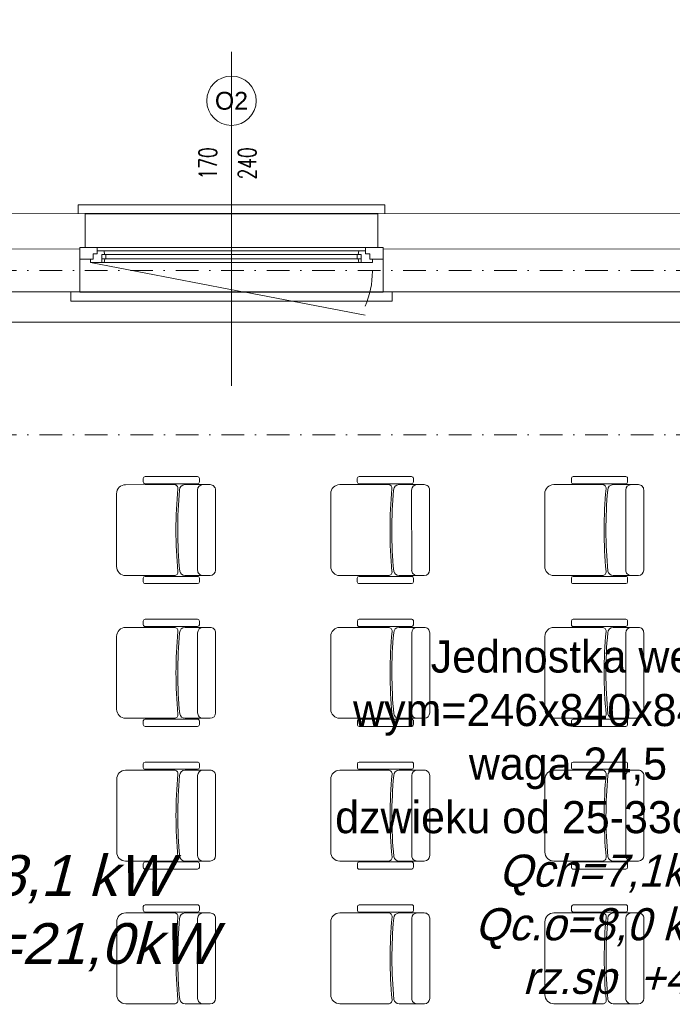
# Model space of a CAD drawing. Header units: centimetres. Extents: x -122 to 72759, y 3298 to 43172.
# Tile 83 of 243: x 35623 to 35989, y 11980 to 12532. Entities that reach past the tile are written whole.
import ezdxf
from ezdxf import colors
from ezdxf.entities.mleader import LeaderData, LeaderLine
from ezdxf.enums import TextEntityAlignment as Align
from ezdxf.lldxf.tags import DXFTag
from ezdxf.math import Vec2, Vec3

# ---------------------------------------------------------------- set-up
doc = ezdxf.new("R2010")
doc.units = ezdxf.units.CM
doc.header["$MEASUREMENT"] = 0
doc.linetypes.add('DASHDOT', pattern=[25.4, 12.7, -6.35, 0, -6.35])
doc.layers.get('0').update_dxf_attribs({"lineweight": 5})
for name, color, linetype, lineweight in [('0-LINIA CIENKA', 7, 'Continuous', 5), ('0-LINIA ŚREDNIA', 7, 'Continuous', 5), ('0-OSIE', 7, 'DASHDOT', 5), ('_ ściany konstrukcyjne', 7, 'Continuous', 5), ('A_izol-termiczna', 7, 'ZIGZAG', 5), ('A_okna', 7, 'Continuous', 5), ('A_okna opis', 7, 'Continuous', 5), ('A_okna otwarcie', 7, 'DASH', 5), ('A_okna symbol', 7, 'Continuous', 5), ('A_parapety', 7, 'Continuous', 5), ('A_przerywane', 7, 'DASH', 5), ('A_sciany', 7, 'Continuous', 5), ('istniejące hatch', 7, 'Continuous', 5), ('KT_KLIM Opis', 7, 'Continuous', 9), ('WM-OPIS-KANAŁÓW', 100, 'Continuous', 18), ('ZZZ_Xref', 7, 'Continuous', 5)]:
    doc.layers.add(name, color=color, linetype=linetype, lineweight=lineweight)
doc.styles.add('Arial', font='arial.ttf', dxfattribs={"height": 450})
doc.styles.add('MBC_0250', font='txt', dxfattribs={"height": 250})
doc.styles.add('ROMANS', font='romans.shx', dxfattribs={"width": 0.8, "height": 15})
doc.styles.get("Standard").update_dxf_attribs({"font": 'ARIAL.TTF'})
doc.styles.add('techn', font='txt', dxfattribs={"oblique": 15})
tags = doc.linetypes.add('DASH', pattern=[15, 10, -5]).pattern_tags.tags
tags[6:7] = [DXFTag(74, 4), DXFTag(75, 0), DXFTag(340, '0'), DXFTag(46, 0.0), DXFTag(50, 0.0), DXFTag(44, 0.0), DXFTag(45, 0.0)]
tags[4:5] = [DXFTag(74, 4), DXFTag(75, 0), DXFTag(340, '0'), DXFTag(46, 0.0), DXFTag(50, 0.0), DXFTag(44, 0.0), DXFTag(45, 0.0)]
doc.linetypes.add('ZIGZAG', pattern='A,0.0001,-0.2,[131,ltypeshp.shx,S=0.2,R=0,X=-0.2,Y=0],-0.4,[131,ltypeshp.shx,S=0.2,R=180,X=0.2,Y=0],-0.2', length=0.8001)

# ---------------------------------------------------------------- blocks, each defined once
blk = doc.blocks.new('*U1227')
at = {"layer": 'A_okna symbol'}
blk.add_circle((0, 82.27), 13.85, dxfattribs=at)
at = {"layer": 'A_okna opis', "style": 'ROMANS', "width": 0.7}
for tag, p in [('H', (-3.76, 47.17)), ('S', (18.23, 47.17))]:
    blk.add_attdef(tag, text='', height=10, rotation=270, dxfattribs=at).set_placement(p, align=Align.TOP_CENTER)
at = {"layer": 'A_okna symbol', "style": 'Arial'}
blk.add_attdef('SYMBOL', text='', height=10, dxfattribs=at).set_placement((0, 82.27), align=Align.MIDDLE_CENTER)
at = {"layer": 'A_okna symbol'}
blk.add_attdef('HP=', (-11.63, -44.95), '', height=10, rotation=360, dxfattribs=at)
at = {"color": 7, "lineweight": 40, "true_color": 0xffffff}
blk.add_wipeout([(82, 19), (-82, 19), (-82, 0), (-85, 0), (-85, -25), (85, -25), (85, 0), (82, 0)], dxfattribs=at)
at = {"color": 8, "linetype": 'Continuous', "lineweight": 5}
blk.add_line((0, 66.42), (0, -46.34), dxfattribs=at)
for p, q in [((-85, 0), (-75.2, 0)), ((-85, -6.5), (-85, 0)), ((-75.2, 0), (-75.2, -3.5)), ((-75.2, -3.5), (-77.6, -3.5)), ((-77.6, -3.5), (-77.6, -6.5)), ((-75.2, -1.9), (-71.46, -1.9)), ((-70.39, -3.89), (-72.7, -3.89)), ((-72.7, -8.3), (-72.7, -3.89)), ((-71, -3.89), (-71.46, -1.9)), ((-70.39, -3.89), (-70.39, -6.3)), ((70.39, -3.89), (-70.39, -3.89)), ((70.39, -3.89), (72.7, -3.89)), ((70.39, -3.89), (70.39, -6.3)), ((71, -3.89), (71.46, -1.9)), ((75.2, -1.9), (71.46, -1.9)), ((72.7, -8.3), (72.7, -3.89)), ((85, 0), (75.2, 0)), ((75.2, 0), (75.2, -3.5)), ((75.2, -3.5), (77.6, -3.5)), ((77.6, -3.5), (77.6, -6.5)), ((85, -6.5), (85, 0)), ((-77.6, -6.5), (-85, -6.5)), ((-79, -8.3), (-79, -6.5)), ((-79, -8.3), (-71.44, -8.3)), ((-70.39, -6.3), (-72.7, -6.3)), ((-72.7, -8.3), (-72.7, -6.3)), ((-71, -6.3), (-71.44, -8.3)), ((-70.44, -6.3), (70.39, -6.3)), ((70.39, -6.3), (72.7, -6.3)), ((71, -6.3), (71.44, -8.3)), ((79, -8.3), (71.44, -8.3)), ((72.7, -8.3), (72.7, -6.3)), ((77.6, -6.5), (85, -6.5)), ((79, -8.3), (79, -6.5))]:
    blk.add_line(p, q)
at = {"lineweight": 5}
for p, q in [((75.2, 0), (-75.2, 0)), ((-71.46, -1.9), (71.46, -1.9)), ((-71.44, -8.3), (71.44, -8.3))]:
    blk.add_line(p, q, dxfattribs=at)
for points in [[(-82, 0), (-82, 19)], [(82, 0), (82, 19)]]:
    blk.add_lwpolyline(points)
at = {"layer": 'A_izol-termiczna', "linetype": 'Continuous'}
for p, q in [((-81, 0), (-85, 0)), ((81, 0), (85, 0))]:
    blk.add_line(p, q, dxfattribs=at)
at = {"layer": 'A_okna otwarcie', "ltscale": 0.5}
blk.add_line((79, -8.3), (-74.87, -37.88), dxfattribs=at)
blk.add_arc((-30.23, -13.24), 48.77, 180.0708, 203.7505, dxfattribs=at)
at = {"layer": 'A_parapety'}
for points in [[(-86, 19), (-86, 24), (86, 24), (86, 19)], [(-90, -25), (-90, -30), (90, -30), (90, -25)]]:
    blk.add_lwpolyline(points, dxfattribs=at)
at = {"layer": 'A_przerywane'}
for p, q in [((82, 19), (-82, 19)), ((85, -25), (-85, -25))]:
    blk.add_line(p, q, dxfattribs=at)
at = {"layer": 'A_sciany'}
for p, q in [((-85, -25), (-85, 0)), ((85, -25), (85, 0))]:
    blk.add_line(p, q, dxfattribs=at)
blk = doc.blocks.new('G$CA1DC9C89')
at = {"layer": '0-LINIA CIENKA', "lineweight": 5, "ltscale": 100}
for p, q in [((1036.01, 1656), (1063.31, 1656.01)), ((1045.88, 1657.52), (1045.88, 1659.53)), ((1046.89, 1660.54), (1076.33, 1660.55)), ((1076.33, 1656.51), (1046.89, 1656.51)), ((1079.37, 1656.01), (1069.28, 1656.01)), ((1077.34, 1659.54), (1077.34, 1657.52)), ((1079.37, 1656.01), (1083.4, 1656.01)), ((1156.01, 1656.01), (1183.31, 1656.02)), ((1165.88, 1657.53), (1165.88, 1659.54)), ((1166.89, 1660.55), (1196.33, 1660.56)), ((1196.33, 1656.52), (1166.89, 1656.52)), ((1199.37, 1656.02), (1189.28, 1656.02)), ((1197.34, 1659.55), (1197.34, 1657.53)), ((1199.37, 1656.02), (1203.4, 1656.02)), ((1276.01, 1656.01), (1303.31, 1656.02)), ((1285.88, 1657.53), (1285.88, 1659.54)), ((1286.89, 1660.55), (1316.33, 1660.55)), ((1316.33, 1656.52), (1286.89, 1656.52)), ((1319.37, 1656.02), (1309.28, 1656.02)), ((1317.34, 1659.55), (1317.34, 1657.53)), ((1319.37, 1656.02), (1323.4, 1656.02)), ((1030.97, 1650.96), (1030.97, 1610.12)), ((1076.34, 1652.98), (1076.35, 1608.11)), ((1086.43, 1652.98), (1086.43, 1608.11)), ((1150.97, 1650.97), (1150.97, 1610.13)), ((1196.34, 1652.99), (1196.35, 1608.12)), ((1206.43, 1652.99), (1206.43, 1608.12)), ((1270.97, 1650.97), (1270.97, 1610.13)), ((1316.34, 1652.99), (1316.35, 1608.12)), ((1326.43, 1652.99), (1326.43, 1608.12)), ((1063.32, 1605.08), (1036.01, 1605.08)), ((1045.89, 1603.57), (1045.89, 1601.55)), ((1076.34, 1604.58), (1046.9, 1604.58)), ((1046.9, 1600.55), (1076.34, 1600.55)), ((1069.29, 1605.09), (1079.37, 1605.09)), ((1077.34, 1601.56), (1077.34, 1603.57)), ((1083.4, 1605.09), (1079.37, 1605.09)), ((1183.32, 1605.09), (1156.01, 1605.09)), ((1165.89, 1603.58), (1165.89, 1601.56)), ((1196.34, 1604.59), (1166.9, 1604.59)), ((1166.9, 1600.56), (1196.34, 1600.56)), ((1189.29, 1605.1), (1199.37, 1605.1)), ((1197.34, 1601.57), (1197.34, 1603.58)), ((1203.4, 1605.1), (1199.37, 1605.1)), ((1303.32, 1605.09), (1276.01, 1605.09)), ((1285.89, 1603.58), (1285.89, 1601.56)), ((1316.34, 1604.59), (1286.9, 1604.59)), ((1286.9, 1600.55), (1316.34, 1600.56)), ((1309.29, 1605.09), (1319.37, 1605.09)), ((1317.34, 1601.57), (1317.34, 1603.58)), ((1323.4, 1605.1), (1319.37, 1605.09)), ((1045.9, 1577.52), (1045.9, 1579.53)), ((1046.91, 1580.54), (1076.35, 1580.55)), ((1077.35, 1579.54), (1077.35, 1577.52)), ((1165.9, 1577.53), (1165.9, 1579.54)), ((1166.91, 1580.55), (1196.35, 1580.56)), ((1197.35, 1579.55), (1197.35, 1577.53)), ((1285.9, 1577.53), (1285.9, 1579.54)), ((1286.91, 1580.55), (1316.35, 1580.55)), ((1317.35, 1579.55), (1317.35, 1577.53)), ((1036.02, 1576), (1063.33, 1576.01)), ((1076.35, 1576.51), (1046.91, 1576.51)), ((1079.38, 1576.01), (1069.3, 1576.01)), ((1076.36, 1572.98), (1076.36, 1528.11)), ((1079.38, 1576.01), (1083.41, 1576.01)), ((1086.44, 1572.98), (1086.44, 1528.11)), ((1156.02, 1576.01), (1183.33, 1576.02)), ((1196.35, 1576.52), (1166.91, 1576.52)), ((1199.38, 1576.02), (1189.3, 1576.02)), ((1196.36, 1572.99), (1196.36, 1528.12)), ((1199.38, 1576.02), (1203.41, 1576.02)), ((1206.44, 1572.99), (1206.44, 1528.12)), ((1276.02, 1576.01), (1303.33, 1576.02)), ((1316.35, 1576.52), (1286.91, 1576.52)), ((1319.38, 1576.02), (1309.3, 1576.02)), ((1316.36, 1572.99), (1316.36, 1528.12)), ((1319.38, 1576.02), (1323.41, 1576.02)), ((1326.44, 1572.99), (1326.44, 1528.12)), ((1030.98, 1570.96), (1030.98, 1530.12)), ((1150.98, 1570.97), (1150.98, 1530.13)), ((1270.98, 1570.97), (1270.98, 1530.13)), ((1063.33, 1525.08), (1036.03, 1525.08)), ((1045.9, 1523.57), (1045.9, 1521.55)), ((1076.35, 1524.58), (1046.91, 1524.58)), ((1069.3, 1525.09), (1079.39, 1525.09)), ((1077.36, 1521.56), (1077.36, 1523.57)), ((1083.42, 1525.09), (1079.39, 1525.09)), ((1183.33, 1525.09), (1156.03, 1525.09)), ((1165.9, 1523.58), (1165.9, 1521.56)), ((1196.35, 1524.59), (1166.91, 1524.59)), ((1189.3, 1525.1), (1199.39, 1525.1)), ((1197.36, 1521.57), (1197.36, 1523.58)), ((1203.42, 1525.1), (1199.39, 1525.1)), ((1303.33, 1525.09), (1276.03, 1525.09)), ((1285.9, 1523.58), (1285.9, 1521.56)), ((1316.35, 1524.59), (1286.91, 1524.59)), ((1309.3, 1525.09), (1319.39, 1525.09)), ((1317.36, 1521.57), (1317.36, 1523.58)), ((1323.42, 1525.1), (1319.39, 1525.09)), ((1046.91, 1520.55), (1076.35, 1520.55)), ((1166.91, 1520.56), (1196.35, 1520.56)), ((1286.91, 1520.55), (1316.35, 1520.56)), ((1036.04, 1496), (1063.34, 1496.01)), ((1045.91, 1497.52), (1045.91, 1499.53)), ((1046.92, 1500.54), (1076.36, 1500.55)), ((1076.36, 1496.51), (1046.92, 1496.51)), ((1079.4, 1496.01), (1069.31, 1496.01)), ((1077.37, 1499.54), (1077.37, 1497.52)), ((1079.4, 1496.01), (1083.43, 1496.01)), ((1156.04, 1496.01), (1183.34, 1496.02)), ((1165.91, 1497.53), (1165.91, 1499.54)), ((1166.92, 1500.55), (1196.36, 1500.56)), ((1196.36, 1496.52), (1166.92, 1496.52)), ((1199.4, 1496.02), (1189.31, 1496.02)), ((1197.37, 1499.55), (1197.37, 1497.53)), ((1199.4, 1496.02), (1203.43, 1496.02)), ((1276.04, 1496.01), (1303.34, 1496.02)), ((1285.91, 1497.53), (1285.91, 1499.54)), ((1286.92, 1500.55), (1316.36, 1500.55)), ((1316.36, 1496.52), (1286.92, 1496.52)), ((1319.4, 1496.02), (1309.31, 1496.02)), ((1317.37, 1499.55), (1317.37, 1497.53)), ((1319.4, 1496.02), (1323.43, 1496.02)), ((1031, 1490.96), (1031, 1450.12)), ((1076.37, 1492.98), (1076.38, 1448.11)), ((1086.45, 1492.98), (1086.46, 1448.11)), ((1151, 1490.97), (1151, 1450.13)), ((1196.37, 1492.99), (1196.38, 1448.12)), ((1206.45, 1492.99), (1206.46, 1448.12)), ((1271, 1490.97), (1271, 1450.13)), ((1316.37, 1492.99), (1316.38, 1448.12)), ((1326.45, 1492.99), (1326.46, 1448.12)), ((1063.35, 1445.08), (1036.04, 1445.08)), ((1045.92, 1443.57), (1045.92, 1441.55)), ((1076.37, 1444.58), (1046.93, 1444.58)), ((1046.93, 1440.55), (1076.37, 1440.55)), ((1069.32, 1445.09), (1079.4, 1445.09)), ((1077.37, 1441.56), (1077.37, 1443.57)), ((1083.43, 1445.09), (1079.4, 1445.09)), ((1183.35, 1445.09), (1156.04, 1445.09)), ((1165.92, 1443.58), (1165.92, 1441.56)), ((1196.37, 1444.59), (1166.93, 1444.59)), ((1166.93, 1440.56), (1196.37, 1440.56)), ((1189.32, 1445.1), (1199.4, 1445.1)), ((1197.37, 1441.57), (1197.37, 1443.58)), ((1203.43, 1445.1), (1199.4, 1445.1)), ((1303.35, 1445.09), (1276.04, 1445.09)), ((1285.92, 1443.58), (1285.92, 1441.56)), ((1316.37, 1444.59), (1286.93, 1444.59)), ((1286.93, 1440.55), (1316.37, 1440.56)), ((1309.32, 1445.09), (1319.4, 1445.09)), ((1317.37, 1441.57), (1317.37, 1443.58)), ((1323.43, 1445.1), (1319.4, 1445.09)), ((1045.93, 1417.52), (1045.93, 1419.53)), ((1046.94, 1420.54), (1076.38, 1420.55)), ((1077.38, 1419.54), (1077.38, 1417.52)), ((1165.93, 1417.53), (1165.93, 1419.54)), ((1166.94, 1420.55), (1196.38, 1420.56)), ((1197.38, 1419.55), (1197.38, 1417.53)), ((1285.93, 1417.53), (1285.93, 1419.54)), ((1286.94, 1420.55), (1316.38, 1420.55)), ((1317.38, 1419.55), (1317.38, 1417.53)), ((1036.05, 1416), (1063.36, 1416.01)), ((1076.38, 1416.51), (1046.94, 1416.51)), ((1079.41, 1416.01), (1069.33, 1416.01)), ((1076.39, 1412.98), (1076.39, 1368.11)), ((1079.41, 1416.01), (1083.44, 1416.01)), ((1086.47, 1412.98), (1086.47, 1368.11)), ((1156.05, 1416.01), (1183.36, 1416.02)), ((1196.38, 1416.52), (1166.94, 1416.52)), ((1199.41, 1416.02), (1189.33, 1416.02)), ((1196.39, 1412.99), (1196.39, 1368.12)), ((1199.41, 1416.02), (1203.44, 1416.02)), ((1206.47, 1412.99), (1206.47, 1368.12)), ((1276.05, 1416.01), (1303.36, 1416.02)), ((1316.38, 1416.52), (1286.94, 1416.52)), ((1319.41, 1416.02), (1309.33, 1416.02)), ((1316.39, 1412.99), (1316.39, 1368.12)), ((1319.41, 1416.02), (1323.44, 1416.02)), ((1326.47, 1412.99), (1326.47, 1368.12)), ((1031.01, 1410.96), (1031.01, 1370.12)), ((1151.01, 1410.97), (1151.01, 1370.13)), ((1271.01, 1410.97), (1271.01, 1370.13)), ((1063.36, 1365.08), (1036.06, 1365.08)), ((1069.33, 1365.09), (1079.42, 1365.09)), ((1083.45, 1365.09), (1079.42, 1365.09)), ((1183.36, 1365.09), (1156.06, 1365.09)), ((1189.33, 1365.1), (1199.42, 1365.1)), ((1203.45, 1365.1), (1199.42, 1365.1)), ((1303.36, 1365.09), (1276.06, 1365.09)), ((1309.33, 1365.09), (1319.42, 1365.09)), ((1323.45, 1365.1), (1319.42, 1365.09))]:
    blk.add_line(p, q, dxfattribs=at)
for centre, radius, start, end in [((1036.01, 1650.96), 5.04, 90.0049, 180.0049), ((1046.89, 1659.53), 1.01, 90.0049, 180.0049), ((1046.89, 1657.52), 1.01, 180.0049, 270.0049), ((1063.31, 1653.99), 2.02, 354.5863, 90.0049), ((1069.28, 1652.98), 3.03, 90.0049, 180.0049), ((1076.33, 1659.54), 1.01, 0.0049, 90.0049), ((1076.33, 1657.52), 1.01, 270.0049, 0.0049), ((1079.37, 1652.98), 3.03, 90.0049, 180.0049), ((1083.4, 1652.98), 3.03, 0.0049, 90.0049), ((1156.01, 1650.97), 5.04, 90.0049, 180.0049), ((1166.89, 1659.54), 1.01, 90.0049, 180.0049), ((1166.89, 1657.53), 1.01, 180.0049, 270.0049), ((1183.31, 1654), 2.02, 354.5863, 90.0049), ((1189.28, 1652.99), 3.03, 90.0049, 180.0049), ((1196.33, 1659.55), 1.01, 0.0049, 90.0049), ((1196.33, 1657.53), 1.01, 270.0049, 0.0049), ((1199.37, 1652.99), 3.03, 90.0049, 180.0049), ((1203.4, 1652.99), 3.03, 0.0049, 90.0049), ((1276.01, 1650.97), 5.04, 90.0049, 180.0049), ((1286.89, 1659.54), 1.01, 90.0049, 180.0049), ((1286.89, 1657.53), 1.01, 180.0049, 270.0049), ((1303.31, 1654), 2.02, 354.5863, 90.0049), ((1309.28, 1652.99), 3.03, 90.0049, 180.0049), ((1316.33, 1659.55), 1.01, 0.0049, 90.0049), ((1316.33, 1657.53), 1.01, 270.0049, 0.0049), ((1319.37, 1652.99), 3.03, 90.0049, 180.0049), ((1323.4, 1652.99), 3.03, 0.0049, 90.0049), ((1310.47, 1630.57), 246.25, 174.5863, 185.4235), ((1310.47, 1630.57), 245.24, 174.7559, 185.3849), ((1430.47, 1630.58), 246.25, 174.5863, 185.4235), ((1430.47, 1630.58), 245.24, 174.7559, 185.3849), ((1550.47, 1630.58), 246.25, 174.5863, 185.4235), ((1550.47, 1630.58), 245.24, 174.7559, 185.3849), ((1036.01, 1610.12), 5.04, 180.0049, 270.0049), ((1063.32, 1607.1), 2.02, 270.0049, 5.4235), ((1069.29, 1608.11), 3.03, 190.6339, 270.0049), ((1079.37, 1608.11), 3.03, 180.0049, 270.0049), ((1083.4, 1608.11), 3.03, 270.0049, 0.0049), ((1156.01, 1610.13), 5.04, 180.0049, 270.0049), ((1183.32, 1607.11), 2.02, 270.0049, 5.4235), ((1189.29, 1608.12), 3.03, 190.6339, 270.0049), ((1199.37, 1608.12), 3.03, 180.0049, 270.0049), ((1203.4, 1608.12), 3.03, 270.0049, 0.0049), ((1276.01, 1610.13), 5.04, 180.0049, 270.0049), ((1303.32, 1607.11), 2.02, 270.0049, 5.4235), ((1309.29, 1608.12), 3.03, 190.6339, 270.0049), ((1319.37, 1608.12), 3.03, 180.0049, 270.0049), ((1323.4, 1608.12), 3.03, 270.0049, 0.0049), ((1046.9, 1603.57), 1.01, 90.0049, 180.0049), ((1046.9, 1601.55), 1.01, 180.0049, 270.0049), ((1076.34, 1603.57), 1.01, 0.0049, 90.0049), ((1076.34, 1601.56), 1.01, 270.0049, 0.0049), ((1166.9, 1603.58), 1.01, 90.0049, 180.0049), ((1166.9, 1601.56), 1.01, 180.0049, 270.0049), ((1196.34, 1603.58), 1.01, 0.0049, 90.0049), ((1196.34, 1601.57), 1.01, 270.0049, 0.0049), ((1286.9, 1603.58), 1.01, 90.0049, 180.0049), ((1286.9, 1601.56), 1.01, 180.0049, 270.0049), ((1316.34, 1603.58), 1.01, 0.0049, 90.0049), ((1316.34, 1601.57), 1.01, 270.0049, 0.0049), ((1046.91, 1579.53), 1.01, 90.0049, 180.0049), ((1076.35, 1579.54), 1.01, 0.0049, 90.0049), ((1166.91, 1579.54), 1.01, 90.0049, 180.0049), ((1196.35, 1579.55), 1.01, 0.0049, 90.0049), ((1286.91, 1579.54), 1.01, 90.0049, 180.0049), ((1316.35, 1579.55), 1.01, 0.0049, 90.0049), ((1036.02, 1570.96), 5.04, 90.0049, 180.0049), ((1046.91, 1577.52), 1.01, 180.0049, 270.0049), ((1063.33, 1573.99), 2.02, 354.5863, 90.0049), ((1310.49, 1550.57), 246.25, 174.5863, 185.4235), ((1310.49, 1550.57), 245.24, 174.7559, 185.3849), ((1069.3, 1572.98), 3.03, 90.0049, 180.0049), ((1076.35, 1577.52), 1.01, 270.0049, 0.0049), ((1079.38, 1572.98), 3.03, 90.0049, 180.0049), ((1083.41, 1572.98), 3.03, 0.0049, 90.0049), ((1156.02, 1570.97), 5.04, 90.0049, 180.0049), ((1166.91, 1577.53), 1.01, 180.0049, 270.0049), ((1183.33, 1574), 2.02, 354.5863, 90.0049), ((1430.49, 1550.58), 246.25, 174.5863, 185.4235), ((1430.49, 1550.58), 245.24, 174.7559, 185.3849), ((1189.3, 1572.99), 3.03, 90.0049, 180.0049), ((1196.35, 1577.53), 1.01, 270.0049, 0.0049), ((1199.38, 1572.99), 3.03, 90.0049, 180.0049), ((1203.41, 1572.99), 3.03, 0.0049, 90.0049), ((1276.02, 1570.97), 5.04, 90.0049, 180.0049), ((1286.91, 1577.53), 1.01, 180.0049, 270.0049), ((1303.33, 1574), 2.02, 354.5863, 90.0049), ((1550.49, 1550.58), 246.25, 174.5863, 185.4235), ((1550.49, 1550.58), 245.24, 174.7559, 185.3849), ((1309.3, 1572.99), 3.03, 90.0049, 180.0049), ((1316.35, 1577.53), 1.01, 270.0049, 0.0049), ((1319.38, 1572.99), 3.03, 90.0049, 180.0049), ((1323.41, 1572.99), 3.03, 0.0049, 90.0049), ((1036.03, 1530.12), 5.04, 180.0049, 270.0049), ((1156.03, 1530.13), 5.04, 180.0049, 270.0049), ((1276.03, 1530.13), 5.04, 180.0049, 270.0049), ((1046.91, 1523.57), 1.01, 90.0049, 180.0049), ((1063.33, 1527.1), 2.02, 270.0049, 5.4235), ((1069.3, 1528.11), 3.03, 190.6339, 270.0049), ((1076.35, 1523.57), 1.01, 0.0049, 90.0049), ((1079.39, 1528.11), 3.03, 180.0049, 270.0049), ((1083.42, 1528.11), 3.03, 270.0049, 0.0049), ((1166.91, 1523.58), 1.01, 90.0049, 180.0049), ((1183.33, 1527.11), 2.02, 270.0049, 5.4235), ((1189.3, 1528.12), 3.03, 190.6339, 270.0049), ((1196.35, 1523.58), 1.01, 0.0049, 90.0049), ((1199.39, 1528.12), 3.03, 180.0049, 270.0049), ((1203.42, 1528.12), 3.03, 270.0049, 0.0049), ((1286.91, 1523.58), 1.01, 90.0049, 180.0049), ((1303.33, 1527.11), 2.02, 270.0049, 5.4235), ((1309.3, 1528.12), 3.03, 190.6339, 270.0049), ((1316.35, 1523.58), 1.01, 0.0049, 90.0049), ((1319.39, 1528.12), 3.03, 180.0049, 270.0049), ((1323.42, 1528.12), 3.03, 270.0049, 0.0049), ((1046.91, 1521.55), 1.01, 180.0049, 270.0049), ((1076.35, 1521.56), 1.01, 270.0049, 0.0049), ((1166.91, 1521.56), 1.01, 180.0049, 270.0049), ((1196.35, 1521.57), 1.01, 270.0049, 0.0049), ((1286.91, 1521.56), 1.01, 180.0049, 270.0049), ((1316.35, 1521.57), 1.01, 270.0049, 0.0049), ((1036.04, 1490.96), 5.04, 90.0049, 180.0049), ((1046.92, 1499.53), 1.01, 90.0049, 180.0049), ((1046.92, 1497.52), 1.01, 180.0049, 270.0049), ((1063.34, 1493.99), 2.02, 354.5863, 90.0049), ((1069.31, 1492.98), 3.03, 90.0049, 180.0049), ((1076.36, 1499.54), 1.01, 0.0049, 90.0049), ((1076.36, 1497.52), 1.01, 270.0049, 0.0049), ((1079.4, 1492.98), 3.03, 90.0049, 180.0049), ((1083.43, 1492.98), 3.03, 0.0049, 90.0049), ((1156.04, 1490.97), 5.04, 90.0049, 180.0049), ((1166.92, 1499.54), 1.01, 90.0049, 180.0049), ((1166.92, 1497.53), 1.01, 180.0049, 270.0049), ((1183.34, 1494), 2.02, 354.5863, 90.0049), ((1189.31, 1492.99), 3.03, 90.0049, 180.0049), ((1196.36, 1499.55), 1.01, 0.0049, 90.0049), ((1196.36, 1497.53), 1.01, 270.0049, 0.0049), ((1199.4, 1492.99), 3.03, 90.0049, 180.0049), ((1203.43, 1492.99), 3.03, 0.0049, 90.0049), ((1276.04, 1490.97), 5.04, 90.0049, 180.0049), ((1286.92, 1499.54), 1.01, 90.0049, 180.0049), ((1286.92, 1497.53), 1.01, 180.0049, 270.0049), ((1303.34, 1494), 2.02, 354.5863, 90.0049), ((1309.31, 1492.99), 3.03, 90.0049, 180.0049), ((1316.36, 1499.55), 1.01, 0.0049, 90.0049), ((1316.36, 1497.53), 1.01, 270.0049, 0.0049), ((1319.4, 1492.99), 3.03, 90.0049, 180.0049), ((1323.43, 1492.99), 3.03, 0.0049, 90.0049), ((1310.5, 1470.57), 246.25, 174.5863, 185.4235), ((1310.5, 1470.57), 245.24, 174.7559, 185.3849), ((1430.5, 1470.58), 246.25, 174.5863, 185.4235), ((1430.5, 1470.58), 245.24, 174.7559, 185.3849), ((1550.5, 1470.58), 246.25, 174.5863, 185.4235), ((1550.5, 1470.58), 245.24, 174.7559, 185.3849), ((1036.04, 1450.12), 5.04, 180.0049, 270.0049), ((1063.35, 1447.1), 2.02, 270.0049, 5.4235), ((1069.32, 1448.11), 3.03, 190.6339, 270.0049), ((1079.4, 1448.11), 3.03, 180.0049, 270.0049), ((1083.43, 1448.11), 3.03, 270.0049, 0.0049), ((1156.04, 1450.13), 5.04, 180.0049, 270.0049), ((1183.35, 1447.11), 2.02, 270.0049, 5.4235), ((1189.32, 1448.12), 3.03, 190.6339, 270.0049), ((1199.4, 1448.12), 3.03, 180.0049, 270.0049), ((1203.43, 1448.12), 3.03, 270.0049, 0.0049), ((1276.04, 1450.13), 5.04, 180.0049, 270.0049), ((1303.35, 1447.11), 2.02, 270.0049, 5.4235), ((1309.32, 1448.12), 3.03, 190.6339, 270.0049), ((1319.4, 1448.12), 3.03, 180.0049, 270.0049), ((1323.43, 1448.12), 3.03, 270.0049, 0.0049), ((1046.93, 1443.57), 1.01, 90.0049, 180.0049), ((1046.93, 1441.55), 1.01, 180.0049, 270.0049), ((1076.37, 1443.57), 1.01, 0.0049, 90.0049), ((1076.37, 1441.56), 1.01, 270.0049, 0.0049), ((1166.93, 1443.58), 1.01, 90.0049, 180.0049), ((1166.93, 1441.56), 1.01, 180.0049, 270.0049), ((1196.37, 1443.58), 1.01, 0.0049, 90.0049), ((1196.37, 1441.57), 1.01, 270.0049, 0.0049), ((1286.93, 1443.58), 1.01, 90.0049, 180.0049), ((1286.93, 1441.56), 1.01, 180.0049, 270.0049), ((1316.37, 1443.58), 1.01, 0.0049, 90.0049), ((1316.37, 1441.57), 1.01, 270.0049, 0.0049), ((1046.94, 1419.53), 1.01, 90.0049, 180.0049), ((1076.38, 1419.54), 1.01, 0.0049, 90.0049), ((1166.94, 1419.54), 1.01, 90.0049, 180.0049), ((1196.38, 1419.55), 1.01, 0.0049, 90.0049), ((1286.94, 1419.54), 1.01, 90.0049, 180.0049), ((1316.38, 1419.55), 1.01, 0.0049, 90.0049), ((1036.05, 1410.96), 5.04, 90.0049, 180.0049), ((1046.94, 1417.52), 1.01, 180.0049, 270.0049), ((1063.36, 1413.99), 2.02, 354.5863, 90.0049), ((1310.52, 1390.57), 246.25, 174.5863, 185.4235), ((1310.52, 1390.57), 245.24, 174.7559, 185.3849), ((1069.33, 1412.98), 3.03, 90.0049, 180.0049), ((1076.38, 1417.52), 1.01, 270.0049, 0.0049), ((1079.41, 1412.98), 3.03, 90.0049, 180.0049), ((1083.44, 1412.98), 3.03, 0.0049, 90.0049), ((1156.05, 1410.97), 5.04, 90.0049, 180.0049), ((1166.94, 1417.53), 1.01, 180.0049, 270.0049), ((1183.36, 1414), 2.02, 354.5863, 90.0049), ((1430.52, 1390.58), 246.25, 174.5863, 185.4235), ((1430.52, 1390.58), 245.24, 174.7559, 185.3849), ((1189.33, 1412.99), 3.03, 90.0049, 180.0049), ((1196.38, 1417.53), 1.01, 270.0049, 0.0049), ((1199.41, 1412.99), 3.03, 90.0049, 180.0049), ((1203.44, 1412.99), 3.03, 0.0049, 90.0049), ((1276.05, 1410.97), 5.04, 90.0049, 180.0049), ((1286.94, 1417.53), 1.01, 180.0049, 270.0049), ((1303.36, 1414), 2.02, 354.5863, 90.0049), ((1550.52, 1390.58), 246.25, 174.5863, 185.4235), ((1550.52, 1390.58), 245.24, 174.7559, 185.3849), ((1309.33, 1412.99), 3.03, 90.0049, 180.0049), ((1316.38, 1417.53), 1.01, 270.0049, 0.0049), ((1319.41, 1412.99), 3.03, 90.0049, 180.0049), ((1323.44, 1412.99), 3.03, 0.0049, 90.0049), ((1036.06, 1370.12), 5.04, 180.0049, 270.0049), ((1156.06, 1370.13), 5.04, 180.0049, 270.0049), ((1276.06, 1370.13), 5.04, 180.0049, 270.0049), ((1063.36, 1367.1), 2.02, 270.0049, 5.4235), ((1069.33, 1368.11), 3.03, 190.6339, 270.0049), ((1079.42, 1368.11), 3.03, 180.0049, 270.0049), ((1083.45, 1368.11), 3.03, 270.0049, 0.0049), ((1183.36, 1367.11), 2.02, 270.0049, 5.4235), ((1189.33, 1368.12), 3.03, 190.6339, 270.0049), ((1199.42, 1368.12), 3.03, 180.0049, 270.0049), ((1203.45, 1368.12), 3.03, 270.0049, 0.0049), ((1303.36, 1367.11), 2.02, 270.0049, 5.4235), ((1309.33, 1368.12), 3.03, 190.6339, 270.0049), ((1319.42, 1368.12), 3.03, 180.0049, 270.0049), ((1323.45, 1368.12), 3.03, 270.0049, 0.0049)]:
    blk.add_arc(centre, radius, start, end, dxfattribs=at)
at = {"layer": '0-LINIA ŚREDNIA', "lineweight": 5}
for points in [[(4125.09, 1983.15), (2204.61, 1983.1), (2204.61, 1807.98), (12.13, 1808.07), (12.13, 1744.12), (37.13, 1744.12), (37.13, 828.68), (12.13, 828.68), (12.13, 764.65), (305.88, 764.7), (305.85, 644.32)], [(4105.09, 1963.15), (2224.61, 1963.1), (2224.61, 1787.98), (57.13, 1788.07), (32.13, 1788.07), (32.13, 1764.12), (57.13, 1764.12), (57.13, 808.68), (32.13, 808.68), (32.13, 784.65), (162.24, 784.67)]]:
    blk.add_lwpolyline(points, dxfattribs=at)
at = {"layer": '0-OSIE', "lineweight": 5}
blk.add_lwpolyline([(-236.32, 1683.93), (4272.15, 1683.93)], dxfattribs=at)
at = {"layer": '_ ściany konstrukcyjne', "lineweight": 5}
for points in [[(4105.09, 1963.15), (2224.61, 1963.1), (2224.61, 1787.98), (32.13, 1788.07), (32.13, 1764.12), (57.13, 1764.12), (57.13, 808.68), (32.13, 808.68), (32.13, 784.65), (162.24, 784.67)], [(1745.97, 892.87), (1745.97, 808.68), (81.01, 808.68), (81.01, 1764.12), (1745.97, 1764.12), (1745.97, 1042.87)], [(1858.14, 1763.96), (81.13, 1764.07), (81.13, 808.65), (349.88, 808.7), (349.88, 644.32)], [(2224.64, 1764.03), (81.13, 1764.07), (81.13, 808.65), (349.88, 808.7), (349.88, 644.32)]]:
    blk.add_lwpolyline(points, dxfattribs=at)
at = {"layer": 'A_okna', "lineweight": 5}
ref = blk.add_blockref('*U1227', (1095.35, 1788.86), dxfattribs=dict(at, xscale=-1, rotation=359.9999999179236))
ref.add_attrib('SYMBOL', 'O2', dxfattribs={"layer": 'A_okna symbol', "height": 9.996, "style": 'Arial'}).set_placement((1095.35, 1871.13), align=Align.MIDDLE_CENTER)
ref.add_attrib('S', '170', dxfattribs={"layer": 'A_okna opis', "height": 10, "rotation": 90, "style": 'ROMANS', "width": 0.7}).set_placement((1077.12, 1836.03), align=Align.TOP_CENTER)
ref.add_attrib('H', '240', dxfattribs={"layer": 'A_okna opis', "height": 10, "rotation": 90, "style": 'ROMANS', "width": 0.7}).set_placement((1099.12, 1836.03), align=Align.TOP_CENTER)
blk.add_lwpolyline([(1746, 1747.13), (81.01, 1747.13)])
at = {"layer": '0-OSIE', "lineweight": 5}
blk.add_lwpolyline([(-236.34, 1776.07), (4272.13, 1776.07)], dxfattribs=at)
at = {"layer": 'istniejące hatch', "lineweight": 5, "ltscale": 0.5}
for points in [[(1095.35, 1898.62), (1095.35, 1711.35)], [(1374.08, 1764.12), (452.64, 1764.12)]]:
    blk.add_lwpolyline(points, dxfattribs=at)

msp = doc.modelspace()

# ---------------------------------------------------------------- block references
at = {"layer": 'ZZZ_Xref'}
msp.add_blockref('G$CA1DC9C89', (34646.15529, 10615.38849), dxfattribs=at)

# ---------------------------------------------------------------- next in the draw order: texts
at = {"layer": 'WM-OPIS-KANAŁÓW', "insert": (35546.68753, 11996.55471), "char_height": 16, "width": 694.1567331, "attachment_point": 7, "style": 'techn'}
msp.add_mtext('{\\fArial|b0|i0|c238|p34;\\H1.429x;\\C1;Qg=8,1 kW\\P\\C5;Qch=21,0kW}', dxfattribs=at)

# ---------------------------------------------------------------- next in the draw order: leaders
at = {"layer": 'KT_KLIM Opis'}
ml = msp.add_multileader_mtext('Standard', dxfattribs=at)
ml.set_content('{\\C5; Jednostka wew\\Pwym=246x840x840\\Pwaga 24,5 kg\\Pdzwieku od 25-33dB\\P\\Q15;Qch=7,1kW\\P\\C1;Qc.o=8,0 kW\\Prz.sp  +4,8}', color=256, style='MBC_0250')
ml.set_leader_properties(color=256, linetype='Continuous', lineweight=0)
ml.build(insert=Vec2(0, 0))
ml.multileader.update_dxf_attribs({"dogleg_length": 0.03917, "arrow_head_size": 12.5, "scale": 100})
ctx = ml.context
ctx.base_point, ctx.scale, ctx.char_height, ctx.arrow_head_size, ctx.landing_gap_size, ctx.plane_origin = Vec3(35784.5857, 12172.60966), 100, 18, 12.5, 7.5, Vec3(34673.82887, 11672.55569)
ctx.text_align_type = 2
notes = []
notes.append((ctx, [(0, (1, 1, 0), (36029.16533, 12172.60966), (-1, 0), 3.9166, [(0, [(36104.5, 11907.90839)], 0, [])])]))
ctx.mtext.insert, ctx.mtext.width, ctx.mtext.alignment, ctx.mtext.line_spacing_factor, ctx.mtext.flow_direction = Vec3(36017.74873, 12184.1083), 269.0774305, 3, 1.00005, 5
for ctx, leaders in notes:
    for number, flags, end, landing, length, lines in leaders:
        leader = LeaderData()
        leader.index, (leader.has_last_leader_line, leader.has_dogleg_vector, leader.attachment_direction) = number, flags
        leader.last_leader_point, leader.dogleg_vector, leader.dogleg_length = Vec3(end), Vec3(landing), length
        for number, points, colour, breaks in lines:
            line = LeaderLine()
            line.index, line.vertices, line.color, line.breaks = number, Vec3.list(points), colors.encode_raw_color(colour), breaks
            leader.lines.append(line)
        ctx.leaders.append(leader)

doc.saveas('drawing.dxf')
